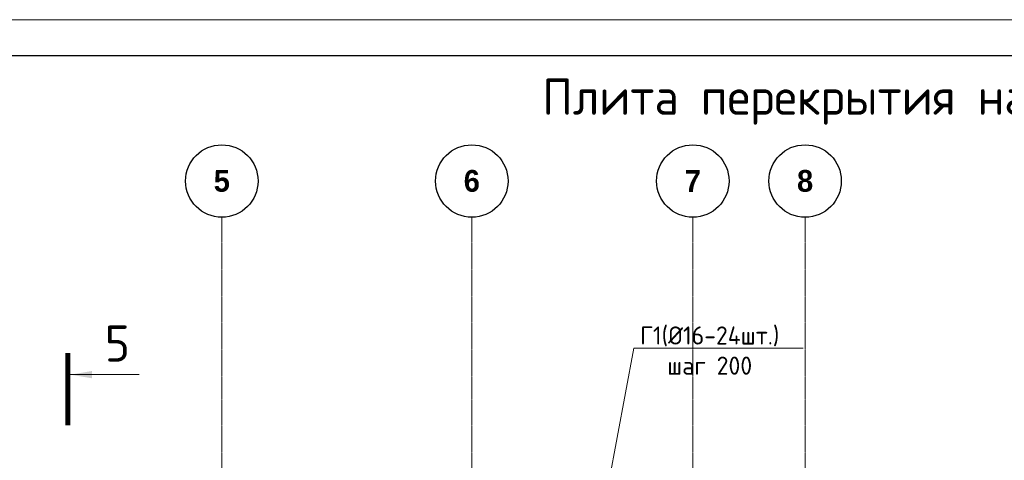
# Model space of a CAD drawing. Header units: millimetres. Extents: x -386473 to 311666, y -59273 to 291770.
# Tile 106 of 132: x 117267 to 130856, y 31618 to 37703. Entities that reach past the tile are written whole.
import ezdxf
from ezdxf import colors
from ezdxf.entities.mleader import LeaderData, LeaderLine
from ezdxf.math import Vec2, Vec3

# ---------------------------------------------------------------- set-up
doc = ezdxf.new("R2010")
doc.units = ezdxf.units.MM
doc.linetypes.add('______5', pattern=[1100, 800, -100, 100, -100])
doc.linetypes.add('осевая', pattern=[50.8, 31.75, -6.35, 6.35, -6.35])
for name, color, linetype, lineweight in [('Оси', 40, '______5', 18), ('подоснова', 151, 'Continuous', 5), ('ТОНКИЕ', 7, 'Continuous', 9), ('Узлы', 7, 'Continuous', 0)]:
    doc.layers.add(name, color=color, linetype=linetype, lineweight=lineweight)
doc.layers.add('ТОЛСТЫЕ_ОСНОВНЫЕ', color=6, linetype='Continuous')
doc.styles.add('Century Gothic', font='GOTHIC.TTF')
doc.styles.add('GOST-2.304_Type-B', font='GOST_Common.ttf')

# ---------------------------------------------------------------- blocks, each defined once
blk = doc.blocks.new('NSY101')
at = {"color": 0, "linetype": 'ByBlock', "lineweight": -2}
blk.add_circle((0, 0), 50, dxfattribs=at)
blk = doc.blocks.new('СЛОЖНЫЙ_ОБЪЕКТ_1')
at = {"layer": 'Оси', "color": 16, "linetype": 'Continuous', "lineweight": 25, "transparency": 33554687, "xscale": 9.999999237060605, "yscale": 9.999999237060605, "zscale": 9.999999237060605}
blk.add_blockref('NSY101', (18063, -989), dxfattribs=at)
at = {"layer": 'Оси', "color": 16, "linetype": 'Continuous', "lineweight": 25, "transparency": 33554687, "insert": (18063, -989), "char_height": 300, "width": 385, "attachment_point": 5, "style": 'Century Gothic'}
blk.add_mtext('\\A1;{\\fCentury Gothic|i0|b1;\\H300.000000;\\W1.000000;\\C16;5}\\P', dxfattribs=at)
blk = doc.blocks.new('СЛОЖНЫЙ_ОБЪЕКТ_2')
at = {"layer": 'Оси', "color": 16, "linetype": 'Continuous', "lineweight": 25, "transparency": 33554687, "xscale": 9.999999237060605, "yscale": 9.999999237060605, "zscale": 9.999999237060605}
blk.add_blockref('NSY101', (21513, -989), dxfattribs=at)
at = {"layer": 'Оси', "color": 16, "linetype": 'Continuous', "lineweight": 25, "transparency": 33554687, "insert": (21513, -989), "char_height": 300, "width": 385, "attachment_point": 5, "style": 'Century Gothic'}
blk.add_mtext('\\A1;{\\fCentury Gothic|i0|b1;\\H300.000000;\\W1.000000;\\C16;6}\\P', dxfattribs=at)
blk = doc.blocks.new('СЛОЖНЫЙ_ОБЪЕКТ_3')
at = {"layer": 'Оси', "color": 16, "linetype": 'Continuous', "lineweight": 25, "transparency": 33554687, "xscale": 9.999999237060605, "yscale": 9.999999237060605, "zscale": 9.999999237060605}
blk.add_blockref('NSY101', (24563, -989), dxfattribs=at)
at = {"layer": 'Оси', "color": 16, "linetype": 'Continuous', "lineweight": 25, "transparency": 33554687, "insert": (24563, -989), "char_height": 300, "width": 385, "attachment_point": 5, "style": 'Century Gothic'}
blk.add_mtext('\\A1;{\\fCentury Gothic|i0|b1;\\H300.000000;\\W1.000000;\\C16;7}\\P', dxfattribs=at)
blk = doc.blocks.new('СЛОЖНЫЙ_ОБЪЕКТ_4')
at = {"layer": 'Оси', "color": 16, "linetype": 'Continuous', "lineweight": 25, "transparency": 33554687, "xscale": 9.999999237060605, "yscale": 9.999999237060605, "zscale": 9.999999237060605}
blk.add_blockref('NSY101', (26113, -989), dxfattribs=at)
at = {"layer": 'Оси', "color": 16, "linetype": 'Continuous', "lineweight": 25, "transparency": 33554687, "insert": (26113, -989), "char_height": 300, "width": 385, "attachment_point": 5, "style": 'Century Gothic'}
blk.add_mtext('\\A1;{\\fCentury Gothic|i0|b1;\\H300.000000;\\W1.000000;\\C16;8}\\P', dxfattribs=at)
blk = doc.blocks.new('оси2')
at = {"layer": 'Оси', "color": 16, "linetype": 'осевая', "lineweight": 0, "ltscale": 0.25, "transparency": 33554687}
for p, q in [((996995.5, 5465.4), (996995.5, -20739.3)), ((1000445.5, 5465.4), (1000445.5, -20739.3)), ((1003495.5, 5465.4), (1003495.5, -20739.3)), ((1005045.5, 5465.4), (1005045.5, -20739.3))]:
    blk.add_line(p, q, dxfattribs=at)
at = {"layer": 'Оси', "color": 16, "linetype": 'Continuous', "lineweight": 25, "transparency": 33554687}
for name in ['СЛОЖНЫЙ_ОБЪЕКТ_1', 'СЛОЖНЫЙ_ОБЪЕКТ_2', 'СЛОЖНЫЙ_ОБЪЕКТ_3', 'СЛОЖНЫЙ_ОБЪЕКТ_4']:
    blk.add_blockref(name, (978932, 6954.9), dxfattribs=at)
blk = doc.blocks.new('_None')
blk = doc.blocks.new('*U44')
at = {"layer": 'ТОЛСТЫЕ_ОСНОВНЫЕ', "color": 6}
blk.add_lwpolyline([(20, 5), (886, 5), (886, 415), (20, 415)], close=True, dxfattribs=at)
at = {"layer": 'ТОНКИЕ'}
blk.add_lwpolyline([(0, 0), (891, 0), (891, 420), (0, 420)], close=True, dxfattribs=at)

msp = doc.modelspace()

# ---------------------------------------------------------------- linework, layer by layer
at = {"layer": 'Узлы', "color": 1, "linetype": 'Continuous', "lineweight": 0}
msp.add_line((117965.1, 32800.8, 3100), (118915.1, 32800.8, 3100), dxfattribs=at)
at = {"layer": 'Узлы', "color": 1, "linetype": 'Continuous', "lineweight": 0, "const_width": 70, "elevation": 3100}
msp.add_lwpolyline([(117930.1, 33100.8), (117930.1, 32100.8)], dxfattribs=at)
at = {"layer": 'Узлы', "color": 1, "linetype": 'Continuous', "lineweight": 0}
msp.add_solid([(117965.1, 32800.8, 3100), (118265.5, 32750.5, 3100), (118265.5, 32851.1, 3100)], dxfattribs=at)

# ---------------------------------------------------------------- block references
at = {"xscale": 100, "yscale": 100, "zscale": 100}
msp.add_blockref('*U44', (98011.6, -4296.7), dxfattribs=at)
at = {"layer": 'подоснова', "color": 2, "ltscale": 0.3}
msp.add_blockref('оси2', (-876938.7, 29509.2), dxfattribs=at)

# ---------------------------------------------------------------- texts
at = {"layer": 'Узлы', "color": 80, "linetype": 'Continuous', "lineweight": 0, "style": 'GOST-2.304_Type-B'}
msp.add_text('Плита перекрытия на отм. -0,360 (верхнее армирование по оси Y)', height=500, dxfattribs=at).set_placement((124479.1, 36389.5))
at = {"layer": 'Узлы', "color": 1, "linetype": 'Continuous', "lineweight": 0, "insert": (118615.1, 33230.8, 3100), "char_height": 500, "attachment_point": 5, "style": 'GOST-2.304_Type-B'}
msp.add_mtext_dynamic_manual_height_columns('5', width=723.88, gutter_width=25, heights=[0], dxfattribs=at)

# ---------------------------------------------------------------- leaders
at = {"layer": 'подоснова', "color": 2, "ltscale": 0.3}
ml = msp.add_multileader_mtext('Standard', dxfattribs=at)
ml.set_content('Г1(%%C16-24шт.)\\Pшаг 200', color=2, style='GOST-2.304_Type-B')
ml.set_leader_properties(color=256, linetype='ByLayer', lineweight=15)
ml.set_arrow_properties(name='NONE')
ml.build(insert=Vec2(0, 0))
ml.multileader.update_dxf_attribs({"text_left_attachment_type": 6, "text_right_attachment_type": 6, "dogleg_length": 0.1, "arrow_head_size": 18})
ctx = ml.context
ctx.base_point, ctx.char_height, ctx.arrow_head_size, ctx.landing_gap_size, ctx.plane_origin = Vec3(125744.8, 33167), 250, 18, 20, Vec3(116676.8, 33747.8)
ctx.left_attachment, ctx.right_attachment, ctx.text_align_type = 6, 6, 1
notes = []
notes.append((ctx, [(0, (1, 1, 0), (125744.7, 33167), (1, 0), 0.1, [(0, [(125317.4, 30893.6)], 0, [])])]))
ctx.mtext.insert, ctx.mtext.alignment, ctx.mtext.flow_direction = Vec3(126789.8, 33467), 2, 5
for ctx, leaders in notes:
    for number, flags, end, landing, length, lines in leaders:
        leader = LeaderData()
        leader.index, (leader.has_last_leader_line, leader.has_dogleg_vector, leader.attachment_direction) = number, flags
        leader.last_leader_point, leader.dogleg_vector, leader.dogleg_length = Vec3(end), Vec3(landing), length
        for number, points, colour, breaks in lines:
            line = LeaderLine()
            line.index, line.vertices, line.color, line.breaks = number, Vec3.list(points), colors.encode_raw_color(colour), breaks
            leader.lines.append(line)
        ctx.leaders.append(leader)

doc.saveas('drawing.dxf')
